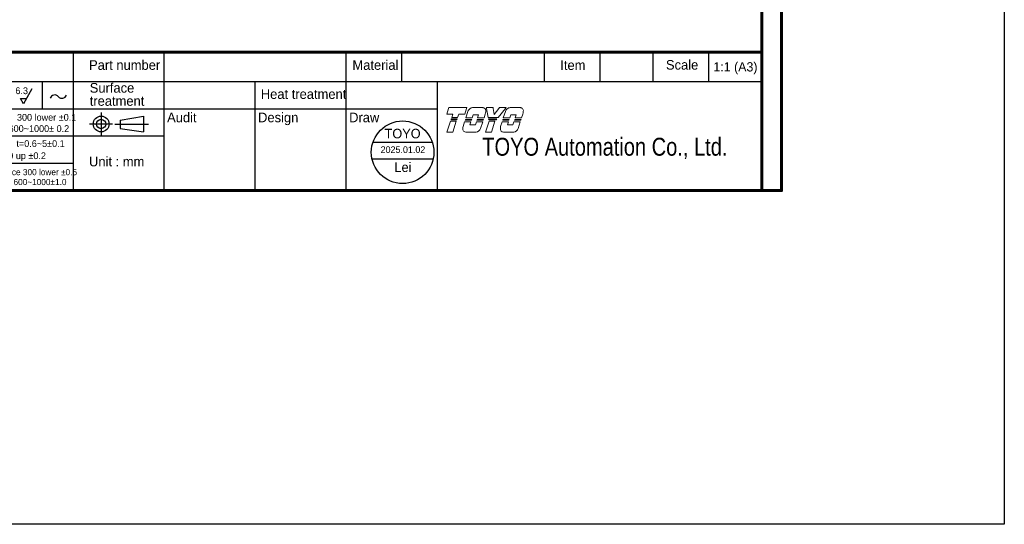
# Model space of a CAD drawing. Header units: millimetres. Extents: x 0 to 7391, y -1386 to 1502.
# Tile 69 of 127: x 7126 to 7391, y -306 to -170. Entities that reach past the tile are written whole.
import ezdxf
from ezdxf.enums import TextEntityAlignment as Align

# ---------------------------------------------------------------- set-up
doc = ezdxf.new("R2010")
doc.units = ezdxf.units.MM
doc.header["$LTSCALE"] = 0.5
doc.layers.add('BORDER', color=7, linetype='Continuous')
doc.layers.add('圖框', color=7, linetype='Continuous')
doc.layers.add('可見 (ISO)', color=7, linetype='Continuous', lineweight=25)
doc.styles.add('SEACAD_arial_ttf', font='arial.ttf', dxfattribs={"height": 0.2})
doc.styles.add('標題欄', font='txt')

# ---------------------------------------------------------------- blocks, each defined once
blk = doc.blocks.new('A4-英文圖框-橫式')
at = {"layer": 'BORDER', "color": 123, "linetype": 'Continuous', "lineweight": 60, "ltscale": 25.4}
for p, q in [((2549.79, 183.5), (2549.79, -95.06)), ((2151.7, -57.78), (2549.79, -57.78))]:
    blk.add_line(p, q, dxfattribs=at)
at = {"layer": 'BORDER', "color": 60, "linetype": 'Continuous', "ltscale": 25.4}
for p, q in [((2364.21, -57.78), (2364.21, -95.06)), ((2388.73, -65.63), (2388.73, -57.78)), ((2437.78, -65.63), (2437.78, -57.78)), ((2452.78, -65.63), (2452.78, -57.78)), ((2491.17, -65.63), (2491.17, -57.78)), ((2506.17, -65.63), (2506.17, -57.78)), ((2520.48, -65.63), (2520.48, -57.78)), ((2535.48, -65.63), (2535.48, -57.78)), ((2151.7, -65.63), (2549.79, -65.63)), ((2355.82, -65.63), (2355.82, -72.99)), ((2364.21, -65.63), (2364.21, -95.06)), ((2364.22, -65.63), (2364.22, -72.99)), ((2364.22, -65.63), (2364.22, -72.99)), ((2388.73, -95.06), (2388.73, -65.63)), ((2413.26, -95.06), (2413.26, -65.63)), ((2437.78, -95.06), (2437.78, -65.63)), ((2462.31, -95.06), (2462.31, -65.63)), ((2151.7, -72.99), (2364.21, -72.99)), ((2364.21, -72.99), (2462.31, -72.99)), ((2151.7, -80.35), (2364.21, -80.35)), ((2364.21, -80.35), (2388.73, -80.35)), ((2151.7, -87.7), (2364.21, -87.7)), ((2364.21, -95.06), (2549.79, -95.06))]:
    blk.add_line(p, q, dxfattribs=at)
at = {"layer": 'BORDER', "color": 2, "linetype": 'Continuous', "ltscale": 25.4}
for p, q in [((2353.07, -67.68), (2350.78, -71.65)), ((2350.78, -71.65), (2349.96, -70.22)), ((2349.96, -70.22), (2351.61, -70.22))]:
    blk.add_line(p, q, dxfattribs=at)
at = {"layer": 'BORDER', "color": 4, "linetype": 'Continuous', "ltscale": 25.4}
for p, q in [((2371.71, -74.01), (2371.71, -80.23)), ((2374.82, -77.12), (2368.6, -77.12)), ((2375.39, -77.12), (2384.51, -77.12))]:
    blk.add_line(p, q, dxfattribs=at)
at = {"layer": 'BORDER', "color": 7, "linetype": 'Continuous', "ltscale": 25.4}
for p, q in [((2376.83, -76.06), (2383.16, -74.99)), ((2376.83, -76.06), (2376.83, -78.37)), ((2383.16, -74.99), (2383.16, -79.24)), ((2376.83, -78.37), (2383.16, -79.24))]:
    blk.add_line(p, q, dxfattribs=at)
at = {"layer": 'BORDER', "color": 123, "linetype": 'Continuous', "lineweight": 60, "ltscale": 25.4}
blk.add_lwpolyline([(2151.7, 188.79), (2555.09, 188.79), (2555.09, -95.06), (2151.7, -95.06)], close=True, dxfattribs=at)
at = {"layer": 'BORDER', "color": 7, "linetype": 'Continuous', "ltscale": 25.4}
for radius in [2.13, 1.26]:
    blk.add_circle((2371.71, -77.12), radius, dxfattribs=at)
at = {"layer": 'BORDER', "color": 2, "linetype": 'Continuous', "ltscale": 25.4}
for centre, start, end in [((2359.2, -70.55), 39.8056, 162.5792), ((2361.14, -68.94), 219.8056, 342.5792)]:
    blk.add_arc(centre, 1.26, start, end, dxfattribs=at)
at = {"layer": '可見 (ISO)', "lineweight": 5}
for p, q in [((2464.86, -74.45), (2465.34, -72.94)), ((2465.42, -72.7), (2465.34, -72.94)), ((2465.42, -72.7), (2470.26, -72.7)), ((2470.18, -72.94), (2469.69, -74.45)), ((2469.97, -75.48), (2470.53, -73.73)), ((2470.18, -72.94), (2470.26, -72.7)), ((2471.8, -72.7), (2474.55, -72.7)), ((2475.55, -72.7), (2475.59, -72.94)), ((2475.55, -72.7), (2477.31, -72.7)), ((2476.04, -75.35), (2475.59, -72.94)), ((2477.34, -72.94), (2477.31, -72.7)), ((2477.34, -72.94), (2477.59, -74.57)), ((2477.59, -74.57), (2478.86, -72.94)), ((2480.66, -72.94), (2478.67, -75.35)), ((2479.05, -72.7), (2478.86, -72.94)), ((2479.05, -72.7), (2480.86, -72.7)), ((2480.09, -75.48), (2480.65, -73.73)), ((2480.66, -72.94), (2480.86, -72.7)), ((2481.92, -72.7), (2484.68, -72.7)), ((2466.49, -74.45), (2464.86, -74.45)), ((2464.9, -79.28), (2465.84, -76.38)), ((2465.84, -76.38), (2467.4, -76.38)), ((2465.99, -75.96), (2466.06, -75.75)), ((2467.55, -75.96), (2465.99, -75.96)), ((2466.06, -75.75), (2467.62, -75.75)), ((2466.2, -75.35), (2466.49, -74.45)), ((2467.77, -75.35), (2466.2, -75.35)), ((2467.4, -76.38), (2466.47, -79.28)), ((2467.62, -75.75), (2467.55, -75.96)), ((2468.06, -74.45), (2467.77, -75.35)), ((2469.69, -74.45), (2468.06, -74.45)), ((2469.25, -77.77), (2469.66, -76.5)), ((2469.66, -76.5), (2471.36, -76.5)), ((2469.79, -76.08), (2469.86, -75.88)), ((2471.49, -76.08), (2469.79, -76.08)), ((2469.86, -75.88), (2471.56, -75.88)), ((2471.69, -75.48), (2469.97, -75.48)), ((2471.36, -76.5), (2471.09, -77.31)), ((2471.56, -75.88), (2471.49, -76.08)), ((2471.95, -74.66), (2471.69, -75.48)), ((2473.43, -74.66), (2471.95, -74.66)), ((2472.57, -77.31), (2472.83, -76.5)), ((2472.83, -76.5), (2474.53, -76.5)), ((2472.99, -76.08), (2473.06, -75.88)), ((2474.69, -76.08), (2472.99, -76.08)), ((2473.06, -75.88), (2474.76, -75.88)), ((2473.17, -75.48), (2473.43, -74.66)), ((2474.89, -75.48), (2473.17, -75.48)), ((2474.53, -76.5), (2473.94, -78.35)), ((2474.76, -75.88), (2474.69, -76.08)), ((2475.2, -74.5), (2474.89, -75.48)), ((2475.3, -79.28), (2476.23, -76.38)), ((2478.67, -75.35), (2476.04, -75.35)), ((2476.16, -75.96), (2476.12, -75.75)), ((2476.12, -75.75), (2478.35, -75.75)), ((2478.18, -75.96), (2476.16, -75.96)), ((2476.23, -76.38), (2477.8, -76.38)), ((2477.8, -76.38), (2476.87, -79.28)), ((2478.35, -75.75), (2478.18, -75.96)), ((2479.37, -77.77), (2479.78, -76.5)), ((2479.78, -76.5), (2481.48, -76.5)), ((2479.92, -76.08), (2479.98, -75.88)), ((2481.61, -76.08), (2479.92, -76.08)), ((2479.98, -75.88), (2481.68, -75.88)), ((2481.81, -75.48), (2480.09, -75.48)), ((2481.48, -76.5), (2481.22, -77.31)), ((2481.68, -75.88), (2481.61, -76.08)), ((2482.08, -74.66), (2481.81, -75.48)), ((2483.55, -74.66), (2482.08, -74.66)), ((2482.69, -77.31), (2482.95, -76.5)), ((2482.95, -76.5), (2484.65, -76.5)), ((2483.11, -76.08), (2483.18, -75.88)), ((2484.81, -76.08), (2483.11, -76.08)), ((2483.18, -75.88), (2484.88, -75.88)), ((2483.29, -75.48), (2483.55, -74.66)), ((2485.01, -75.48), (2483.29, -75.48)), ((2484.65, -76.5), (2484.06, -78.35)), ((2484.88, -75.88), (2484.81, -76.08)), ((2485.33, -74.5), (2485.01, -75.48)), ((2466.47, -79.28), (2464.9, -79.28)), ((2472.78, -79.33), (2470.03, -79.33)), ((2471.09, -77.31), (2472.57, -77.31)), ((2476.87, -79.28), (2475.3, -79.28)), ((2482.91, -79.33), (2480.15, -79.33)), ((2481.22, -77.31), (2482.69, -77.31))]:
    blk.add_line(p, q, dxfattribs=at)
for centre, radius, start, end in [((2471.99, -74.24), 1.55, 123.3001, 160.8894), ((2474.52, -73.55), 0.85, 349.7215, 45.5037), ((2469.75, -73.08), 5.64, 345.4024, 353.6243), ((2482.12, -74.24), 1.55, 123.3001, 160.8894), ((2484.64, -73.55), 0.85, 349.7215, 45.5037), ((2479.87, -73.08), 5.64, 345.4024, 353.6243), ((2470.02, -78.48), 0.85, 172.7215, 270.3361), ((2474.81, -78.7), 5.64, 170.4732, 176.6243), ((2472.48, -77.8), 1.55, 281.1769, 339.4117), ((2484.93, -78.7), 5.64, 170.4732, 176.6243), ((2480.15, -78.48), 0.85, 172.7215, 270.3361), ((2482.61, -77.8), 1.55, 281.1769, 339.4117)]:
    blk.add_arc(centre, radius, start, end, dxfattribs=at)
for points, knots in [([(2471.14, -72.94), (2471.22, -72.89), (2471.31, -72.84), (2471.53, -72.75), (2471.66, -72.72), (2471.8, -72.7)], [0.7632588, 0.7632588, 0.7632588, 0.7632588, 0.8183582, 0.8183582, 0.8969132, 0.8969132, 0.8969132, 0.8969132]), ([(2475.11, -72.94), (2475.04, -72.87), (2474.94, -72.81), (2474.75, -72.73), (2474.65, -72.71), (2474.55, -72.7)], [0.3846511, 0.3846511, 0.3846511, 0.3846511, 0.4469665, 0.4469665, 0.5029651, 0.5029651, 0.5029651, 0.5029651]), ([(2481.26, -72.94), (2481.34, -72.89), (2481.43, -72.84), (2481.65, -72.75), (2481.79, -72.72), (2481.92, -72.7)], [0.7632591, 0.7632591, 0.7632591, 0.7632591, 0.8183584, 0.8183584, 0.8969135, 0.8969135, 0.8969135, 0.8969135]), ([(2485.23, -72.94), (2485.16, -72.87), (2485.06, -72.81), (2484.87, -72.73), (2484.77, -72.71), (2484.68, -72.7)], [0.3846512, 0.3846512, 0.3846512, 0.3846512, 0.4469719, 0.4469719, 0.5029651, 0.5029651, 0.5029651, 0.5029651])]:
    blk.add_open_spline(points, degree=3, knots=knots, dxfattribs=at)
at = {"layer": 'BORDER', "color": 7, "linetype": 'Continuous', "ltscale": 25.4, "style": 'SEACAD_arial_ttf', "width": 0.8}
blk.add_text('TOYO Automation Co., Ltd.', height=4.8353, dxfattribs=at).set_placement((2474.42, -80.83), align=Align.TOP_LEFT)
at = {"layer": '圖框', "style": '標題欄'}
for s, height, p in [('Part number', 2.6053, (2368.46, -59.91)), (' Material', 2.605, (2438.46, -59.91)), ('Item', 2.605, (2495.44, -59.94)), ('Scale', 2.605, (2523.91, -59.86)), ('Surface', 2.605, (2368.64, -66.07)), ('6.3', 1.824, (2348.61, -67.24)), ('Heat treatment', 2.6053, (2414.74, -67.75)), ('treatment', 2.605, (2368.64, -69.6)), ('Vernier tolerance  300 lower %%P0.1', 1.8237, (2329.1, -74.41)), ('Audit', 2.605, (2389.49, -74.05)), ('Design', 2.605, (2414.01, -74.05)), ('Draw', 2.605, (2438.54, -74.05)), ('300~600%%P 0.15  600~1000%%P 0.2', 1.8237, (2329.1, -77.45)), ('Vernier tolerance  t=0.6~5%%P0.1', 1.8237, (2328.96, -81.48)), ('t=6~10%%P0.15 t=10 up %%P0.2', 1.8237, (2328.87, -84.76)), ('Unit : mm', 2.605, (2368.45, -85.94)), ('Vernier tolerance 300 lower %%P0.5  ', 1.6654, (2333.05, -89.26)), ('300~600%%P0.7   600~1000%%P1.0', 1.6654, (2333.19, -91.93))]:
    blk.add_text(s, height=height, dxfattribs=at).set_placement(p, align=Align.TOP_LEFT)

msp = doc.modelspace()

# ---------------------------------------------------------------- linework, layer by layer
at = {"color": 1}
for p, q in [((7221.087, -203.05), (7237.057, -203.05)), ((7220.832, -207.511), (7237.311, -207.511))]:
    msp.add_line(p, q, dxfattribs=at)
at = {"color": 4}
msp.add_lwpolyline([(6389.429, 1459.353), (7391.21, 1459.353), (7391.21, -306.068), (6389.429, -306.068)], close=True, dxfattribs=at)
at = {"color": 1}
msp.add_circle((7229.072, -205.742), 8.427, dxfattribs=at)

# ---------------------------------------------------------------- block references
msp.add_blockref('A4-英文圖框-橫式', (4776.123, -121.007))

# ---------------------------------------------------------------- texts
at = {"layer": '圖框', "style": '標題欄'}
msp.add_text('1:1 (A3)', height=2.5, dxfattribs=at).set_placement((7318.757, -182.715), align=Align.MIDDLE_CENTER)
at = {"layer": '圖框', "color": 1, "style": '標題欄'}
msp.add_text('TOYO', height=2.5673, dxfattribs=at).set_placement((7224.204, -199.42), align=Align.TOP_LEFT)
for s, height, p in [('2025.01.02', 1.7971, (7229.168, -205.043)), ('Lei', 2.5673, (7229.158, -209.783))]:
    msp.add_text(s, height=height, dxfattribs=at).set_placement(p, align=Align.MIDDLE_CENTER)

doc.saveas('drawing.dxf')
